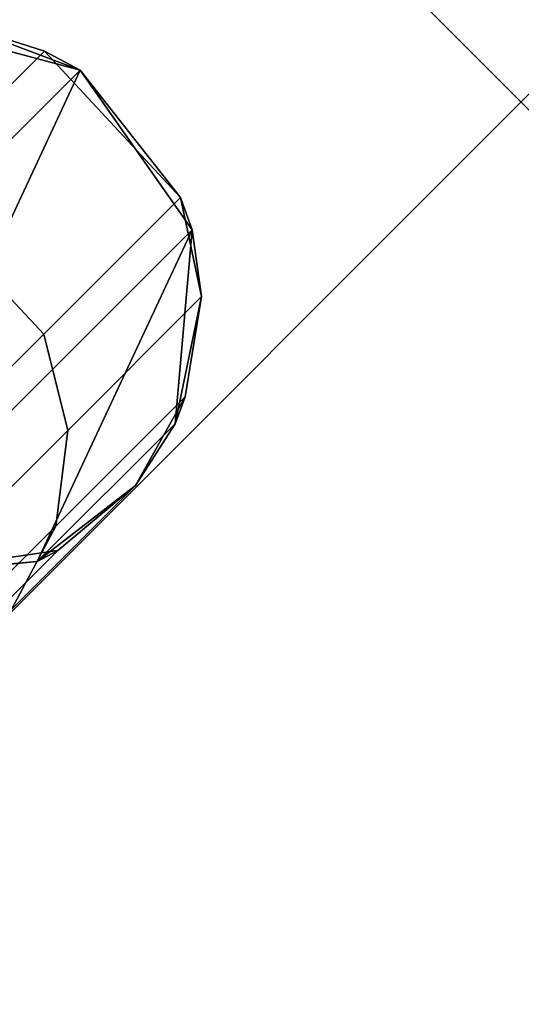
# Model space of a CAD drawing. Header units: inches. Extents: x 0 to 44.3, y -38.2 to 0.
# Tile 252 of 256: x 44.2582 to 44.3462, y -18.5272 to -18.3544. Entities that reach past the tile are written whole.
import ezdxf

# ---------------------------------------------------------------- set-up
doc = ezdxf.new("R2010")
doc.units = ezdxf.units.IN
doc.header["$LTSCALE"] = 0.03937
doc.header["$MEASUREMENT"] = 0
doc.header["$PDMODE"] = 35
doc.header["$PDSIZE"] = 1
doc.layers.add('A-FURN-3-ST-SEAM', color=250, linetype='Continuous')

msp = doc.modelspace()

# ---------------------------------------------------------------- linework, layer by layer
msp.add_point((44.34622, -18.3688))

# ---------------------------------------------------------------- meshes
at = {"layer": 'A-FURN-3-ST-SEAM'}
mesh = msp.add_polyface(dxfattribs=at)
corners = [(44.2048, -18.3688, 32.5), (44.2048, -18.3688, 5.25), (44.19496, -18.38353, 32.5), (44.21363, -18.44625, 32.5), (44.2004, -18.43447, 32.5), (44.19919, -18.43284, 5.25), (44.22721, -18.45246, 5.25), (44.23024, -18.45249, 32.5), (44.21092, -18.4718, 32.63731), (44.19471, -18.46517, 32.63451), (44.19521, -18.51944, 32.78546), (44.18521, -18.52719, 32.77297), (44.24405, -18.46835, 32.64803), (44.25674, -18.45791, 32.6548), (44.26487, -18.44753, 32.5), (44.27852, -18.43613, 32.5), (44.26128, -18.44948, 5.25), (44.28547, -18.42529, 5.25), (44.28723, -18.42056, 32.5), (44.26453, -18.44326, 32.66137), (44.20039, -18.5074, 32.79758), (44.22201, -18.37812, 32.668), (44.23847, -18.38393, 32.67112), (44.26254, -18.35986, 32.5), (44.24564, -18.35449, 32.5), (44.26883, -18.3632, 5.25), (44.28642, -18.38558, 32.5), (44.28845, -18.39122, 5.25), (44.29011, -18.40296, 32.5), (44.23579, -18.35435, 5.25), (44.22785, -18.35574, 32.5), (44.20494, -18.37865, 32.66285), (44.26242, -18.40958, 32.67062), (44.17045, -18.45194, 32.81555), (44.1946, -18.47739, 32.81463), (44.26663, -18.42644, 32.66692), (44.20029, -18.49278, 32.8078), (44.15634, -18.52638, 32.75321), (44.19034, -18.3998, 5.25)]
mesh.append_faces([[corners[k] for k in face] for face in [(0, 1, 2), (3, 4, 5), (5, 6, 3), (3, 6, 7), (3, 7, 8, 9), (10, 11, 12, 13), (13, 12, 14, 15), (15, 14, 16), (16, 14, 7), (16, 7, 6), (16, 17, 15), (15, 17, 18), (15, 18, 19, 13), (13, 19, 20, 10), (21, 22, 23, 24), (24, 23, 25), (25, 23, 26), (25, 26, 27), (27, 26, 28), (27, 28, 17), (17, 28, 18), (25, 29, 24), (24, 29, 30), (24, 30, 31, 21), (0, 31, 30), (0, 30, 1), (1, 30, 29), (26, 23, 22, 32), (32, 22, 33, 34), (19, 18, 28, 35), (35, 28, 26, 32), (8, 7, 14, 12), (35, 32, 34, 36), (19, 35, 36, 20), (8, 12, 11, 37)]])
mesh.append_faces([[corners[k] for k in face] for face in [(16, 27, 17)]], dxfattribs={"vtx0": -1})
mesh.append_faces([[corners[k] for k in face] for face in [(38, 29, 5), (5, 25, 6), (6, 27, 16)]], dxfattribs={"vtx0": -1, "vtx1": -1})
mesh.append_faces([[corners[k] for k in face] for face in [(5, 29, 25), (6, 25, 27)]], dxfattribs={"vtx0": -1, "vtx2": -1})
mesh.append_faces([[corners[k] for k in face] for face in [(1, 29, 38)]], dxfattribs={"vtx1": -1})

doc.saveas('drawing.dxf')
